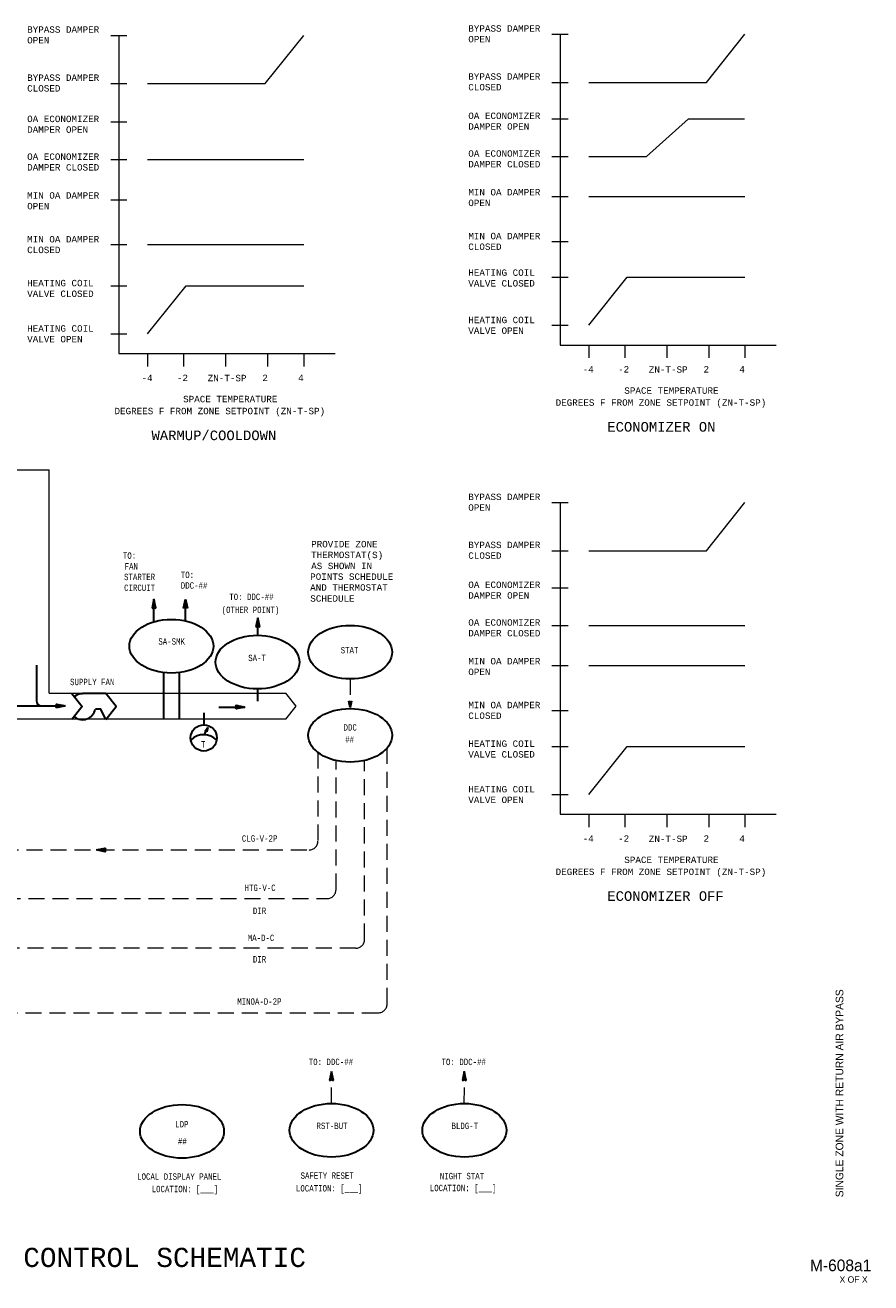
# Model space of a CAD drawing. Header units: inches. Extents: x 2.2 to 32.1, y 0.4 to 20.1.
# Tile 4 of 4: x 18.9 to 32.1, y 0.4 to 20.1. Entities that reach past the tile are written whole.
import ezdxf
from ezdxf.enums import TextEntityAlignment as Align

# ---------------------------------------------------------------- set-up
doc = ezdxf.new("R2010")
doc.units = ezdxf.units.IN
doc.header["$MEASUREMENT"] = 0
doc.linetypes.add('HIDDEN', pattern=[0.375, 0.25, -0.125])
for name, color, linetype, lineweight in [('G-ANNO-DATA', 7, 'Continuous', 0), ('M-ANNO-SYMB', 6, 'Continuous', 30), ('M-ANNO-TEXT', 2, 'Continuous', 30), ('M-DIAG-GRPH', 6, 'Continuous', 13), ('M-DIAG-INPD', 1, 'Continuous', 0)]:
    doc.layers.add(name, color=color, linetype=linetype, lineweight=lineweight)
doc.styles.add('CONTROLTXT', font='monotxt.shx')
doc.styles.add('Style-LOW_RES_FILLED', font='LOW_RES_FILLED.shx')

msp = doc.modelspace()

# ---------------------------------------------------------------- linework, layer by layer
at = {"layer": 'M-ANNO-SYMB', "linetype": 'Continuous'}
for p, q in [((20.953, 11.103), (20.923, 10.963)), ((20.925, 10.975), (20.971, 11.02)), ((20.926, 10.965), (20.973, 11.012)), ((20.928, 10.989), (20.969, 11.029)), ((20.93, 10.996), (20.949, 10.977)), ((20.931, 11.002), (20.967, 11.038)), ((20.932, 11.005), (20.963, 10.973)), ((20.934, 11.016), (20.965, 11.047)), ((20.934, 11.013), (20.983, 10.964)), ((20.936, 11.022), (20.98, 10.978)), ((20.937, 11.029), (20.963, 11.055)), ((20.937, 11.031), (20.977, 10.991)), ((20.939, 11.04), (20.974, 11.005)), ((20.94, 11.043), (20.961, 11.064)), ((20.941, 11.048), (20.971, 11.018)), ((20.943, 11.056), (20.959, 11.073)), ((20.943, 11.057), (20.968, 11.032)), ((20.945, 11.066), (20.965, 11.045)), ((20.946, 11.07), (20.958, 11.082)), ((20.947, 11.075), (20.962, 11.059)), ((20.947, 10.975), (20.974, 11.003)), ((20.949, 11.083), (20.956, 11.09)), ((20.949, 11.083), (20.96, 11.072)), ((20.95, 11.092), (20.957, 11.086)), ((20.951, 11.097), (20.954, 11.099)), ((20.952, 11.101), (20.954, 11.099)), ((20.983, 10.963), (20.953, 11.103)), ((20.958, 10.976), (20.976, 10.994)), ((21.414, 10.963), (21.444, 11.103)), ((21.464, 11.013), (21.415, 10.964)), ((21.462, 11.022), (21.418, 10.978)), ((21.46, 11.031), (21.42, 10.991)), ((21.439, 10.976), (21.421, 10.994)), ((21.458, 11.04), (21.423, 11.005)), ((21.451, 10.975), (21.423, 11.003)), ((21.472, 10.965), (21.425, 11.012)), ((21.456, 11.048), (21.426, 11.018)), ((21.472, 10.975), (21.427, 11.02)), ((21.454, 11.057), (21.429, 11.032)), ((21.469, 10.989), (21.429, 11.029)), ((21.466, 11.002), (21.43, 11.038)), ((21.452, 11.066), (21.432, 11.045)), ((21.463, 11.016), (21.432, 11.047)), ((21.46, 11.029), (21.434, 11.055)), ((21.466, 11.005), (21.434, 10.973)), ((21.451, 11.075), (21.435, 11.059)), ((21.457, 11.043), (21.436, 11.064)), ((21.449, 11.083), (21.438, 11.072)), ((21.455, 11.056), (21.438, 11.073)), ((21.452, 11.07), (21.44, 11.082)), ((21.447, 11.092), (21.441, 11.086)), ((21.449, 11.083), (21.442, 11.09)), ((21.444, 11.103), (21.474, 10.963)), ((21.445, 11.101), (21.444, 11.099)), ((21.446, 11.097), (21.444, 11.099)), ((21.467, 10.996), (21.448, 10.977)), ((20.923, 10.963), (20.953, 10.978)), ((20.924, 10.97), (20.928, 10.966)), ((20.926, 10.978), (20.935, 10.97)), ((20.928, 10.987), (20.942, 10.973)), ((20.953, 10.978), (20.983, 10.963)), ((20.965, 10.972), (20.978, 10.986)), ((20.972, 10.969), (20.98, 10.977)), ((20.979, 10.965), (20.982, 10.968)), ((21.444, 10.978), (21.414, 10.963)), ((21.418, 10.965), (21.415, 10.968)), ((21.425, 10.969), (21.417, 10.977)), ((21.432, 10.972), (21.419, 10.986)), ((21.474, 10.963), (21.444, 10.978)), ((21.469, 10.987), (21.455, 10.973)), ((21.471, 10.978), (21.462, 10.97)), ((21.473, 10.97), (21.469, 10.966)), ((22.575, 10.812), (22.545, 10.672)), ((22.605, 10.672), (22.575, 10.812)), ((22.545, 10.672), (22.575, 10.687)), ((22.546, 10.679), (22.55, 10.675)), ((22.548, 10.684), (22.593, 10.729)), ((22.548, 10.674), (22.595, 10.721)), ((22.548, 10.687), (22.557, 10.679)), ((22.55, 10.698), (22.591, 10.738)), ((22.55, 10.696), (22.564, 10.682)), ((22.552, 10.705), (22.571, 10.686)), ((22.553, 10.711), (22.589, 10.747)), ((22.554, 10.714), (22.585, 10.682)), ((22.556, 10.725), (22.587, 10.756)), ((22.556, 10.722), (22.605, 10.673)), ((22.558, 10.731), (22.602, 10.687)), ((22.559, 10.738), (22.585, 10.765)), ((22.56, 10.74), (22.599, 10.7)), ((22.561, 10.749), (22.596, 10.714)), ((22.562, 10.752), (22.583, 10.773)), ((22.563, 10.757), (22.593, 10.727)), ((22.565, 10.765), (22.582, 10.782)), ((22.565, 10.766), (22.59, 10.741)), ((22.567, 10.775), (22.588, 10.754)), ((22.569, 10.684), (22.597, 10.712)), ((22.575, 10.687), (22.605, 10.672)), ((22.58, 10.685), (22.598, 10.703)), ((22.587, 10.681), (22.6, 10.695)), ((22.594, 10.678), (22.602, 10.686)), ((22.601, 10.674), (22.604, 10.677)), ((19.118, 10.073), (19.118, 9.518)), ((21.102, 9.96), (21.102, 9.237)), ((21.345, 9.96), (21.345, 9.237)), ((22.569, 9.704), (22.569, 9.514)), ((18.582, 9.438), (19.565, 9.438)), ((19.425, 9.468), (19.565, 9.438)), ((19.44, 9.438), (19.425, 9.468)), ((19.565, 9.438), (19.425, 9.408)), ((19.425, 9.408), (19.44, 9.438)), ((19.475, 9.419), (19.426, 9.468)), ((19.426, 9.411), (19.473, 9.458)), ((19.427, 9.464), (19.43, 9.467)), ((19.43, 9.457), (19.438, 9.465)), ((19.434, 9.45), (19.447, 9.463)), ((19.466, 9.417), (19.435, 9.448)), ((19.449, 9.413), (19.435, 9.427)), ((19.437, 9.443), (19.456, 9.462)), ((19.437, 9.432), (19.465, 9.46)), ((19.437, 9.411), (19.482, 9.456)), ((19.457, 9.415), (19.438, 9.435)), ((19.484, 9.421), (19.439, 9.465)), ((19.45, 9.414), (19.491, 9.454)), ((19.492, 9.423), (19.453, 9.462)), ((19.464, 9.416), (19.499, 9.452)), ((19.501, 9.425), (19.466, 9.459)), ((19.477, 9.419), (19.508, 9.45)), ((19.51, 9.426), (19.48, 9.456)), ((19.491, 9.422), (19.517, 9.448)), ((19.519, 9.428), (19.493, 9.454)), ((19.504, 9.425), (19.526, 9.447)), ((19.527, 9.43), (19.507, 9.451)), ((19.518, 9.428), (19.534, 9.445)), ((19.536, 9.432), (19.52, 9.448)), ((19.531, 9.431), (19.543, 9.443)), ((19.545, 9.434), (19.534, 9.445)), ((19.545, 9.434), (19.552, 9.441)), ((19.554, 9.436), (19.547, 9.442)), ((19.558, 9.437), (19.561, 9.439)), ((19.562, 9.438), (19.561, 9.439)), ((22.246, 9.42), (22.231, 9.45)), ((22.231, 9.45), (22.371, 9.42)), ((22.281, 9.401), (22.232, 9.45)), ((22.233, 9.447), (22.236, 9.449)), ((22.233, 9.393), (22.28, 9.44)), ((22.237, 9.44), (22.245, 9.448)), ((22.24, 9.433), (22.253, 9.446)), ((22.273, 9.399), (22.241, 9.431)), ((22.243, 9.414), (22.271, 9.442)), ((22.243, 9.393), (22.288, 9.438)), ((22.244, 9.425), (22.262, 9.444)), ((22.29, 9.403), (22.246, 9.447)), ((22.257, 9.396), (22.297, 9.436)), ((22.299, 9.405), (22.259, 9.444)), ((22.27, 9.399), (22.306, 9.434)), ((22.308, 9.407), (22.273, 9.442)), ((22.284, 9.402), (22.315, 9.433)), ((22.316, 9.409), (22.286, 9.439)), ((22.297, 9.405), (22.323, 9.431)), ((22.325, 9.411), (22.3, 9.436)), ((22.311, 9.407), (22.332, 9.429)), ((22.334, 9.412), (22.313, 9.433)), ((22.324, 9.41), (22.341, 9.427)), ((22.342, 9.414), (22.327, 9.43)), ((22.338, 9.413), (22.349, 9.425)), ((22.351, 9.416), (22.34, 9.427)), ((22.351, 9.416), (22.358, 9.423)), ((22.36, 9.418), (22.354, 9.424)), ((19.431, 9.41), (19.427, 9.413)), ((19.44, 9.411), (19.431, 9.42)), ((21.733, 9.332), (21.733, 9.144)), ((21.966, 9.42), (22.371, 9.42)), ((22.231, 9.39), (22.246, 9.42)), ((22.371, 9.42), (22.231, 9.39)), ((22.238, 9.392), (22.234, 9.396)), ((22.246, 9.394), (22.237, 9.403)), ((22.255, 9.396), (22.241, 9.41)), ((22.264, 9.397), (22.244, 9.417)), ((22.365, 9.419), (22.367, 9.421)), ((22.369, 9.42), (22.367, 9.421)), ((21.751, 9.046), (21.792, 9.102)), ((21.768, 9.046), (21.751, 9.046)), ((21.783, 9.058), (21.752, 9.046)), ((21.757, 9.046), (21.755, 9.051)), ((21.784, 9.062), (21.756, 9.051)), ((21.761, 9.046), (21.758, 9.054)), ((21.785, 9.066), (21.76, 9.057)), ((21.765, 9.046), (21.76, 9.058)), ((21.782, 9.054), (21.762, 9.046)), ((21.77, 9.044), (21.763, 9.061)), ((21.786, 9.071), (21.764, 9.062)), ((21.777, 9.035), (21.766, 9.065)), ((21.787, 9.075), (21.767, 9.068)), ((21.779, 9.039), (21.768, 9.068)), ((21.778, 9.034), (21.768, 9.046)), ((21.781, 9.049), (21.769, 9.045)), ((21.788, 9.079), (21.771, 9.073)), ((21.781, 9.046), (21.771, 9.072)), ((21.78, 9.045), (21.771, 9.042)), ((21.782, 9.052), (21.773, 9.075)), ((21.779, 9.041), (21.774, 9.039)), ((21.788, 9.083), (21.775, 9.078)), ((21.783, 9.059), (21.776, 9.079)), ((21.779, 9.037), (21.776, 9.036)), ((21.792, 9.102), (21.778, 9.034)), ((21.785, 9.066), (21.778, 9.082)), ((21.789, 9.088), (21.779, 9.084)), ((21.786, 9.072), (21.781, 9.086)), ((21.79, 9.092), (21.783, 9.089)), ((21.788, 9.079), (21.783, 9.089)), ((21.789, 9.085), (21.786, 9.093)), ((20.058, 7.19), (20.198, 7.22)), ((20.198, 7.16), (20.058, 7.19)), ((20.061, 7.19), (20.062, 7.189)), ((20.065, 7.191), (20.063, 7.189)), ((20.07, 7.192), (20.076, 7.186)), ((20.078, 7.194), (20.071, 7.187)), ((20.078, 7.194), (20.089, 7.183)), ((20.092, 7.197), (20.08, 7.185)), ((20.087, 7.196), (20.103, 7.18)), ((20.105, 7.2), (20.089, 7.183)), ((20.096, 7.198), (20.116, 7.177)), ((20.119, 7.203), (20.097, 7.181)), ((20.105, 7.2), (20.13, 7.174)), ((20.132, 7.206), (20.106, 7.179)), ((20.113, 7.201), (20.143, 7.171)), ((20.146, 7.208), (20.115, 7.178)), ((20.122, 7.203), (20.157, 7.169)), ((20.159, 7.211), (20.124, 7.176)), ((20.131, 7.205), (20.17, 7.166)), ((20.173, 7.214), (20.132, 7.174)), ((20.139, 7.207), (20.184, 7.163)), ((20.186, 7.217), (20.141, 7.172)), ((20.148, 7.209), (20.197, 7.16)), ((20.197, 7.217), (20.15, 7.17)), ((20.157, 7.211), (20.188, 7.18)), ((20.186, 7.196), (20.159, 7.168)), ((20.166, 7.213), (20.185, 7.193)), ((20.186, 7.185), (20.167, 7.166)), ((20.174, 7.215), (20.189, 7.2)), ((20.189, 7.178), (20.176, 7.164)), ((20.198, 7.22), (20.183, 7.19)), ((20.183, 7.216), (20.192, 7.208)), ((20.183, 7.19), (20.198, 7.16)), ((20.193, 7.171), (20.185, 7.163)), ((20.192, 7.218), (20.196, 7.215)), ((20.196, 7.163), (20.194, 7.161)), ((23.724, 3.731), (23.694, 3.591)), ((23.754, 3.591), (23.724, 3.731)), ((25.799, 3.731), (25.769, 3.591)), ((25.829, 3.591), (25.799, 3.731)), ((23.694, 3.591), (23.724, 3.606)), ((23.696, 3.597), (23.699, 3.593)), ((23.697, 3.602), (23.742, 3.648)), ((23.697, 3.592), (23.744, 3.639)), ((23.697, 3.606), (23.706, 3.597)), ((23.699, 3.614), (23.713, 3.6)), ((23.7, 3.616), (23.74, 3.656)), ((23.701, 3.623), (23.721, 3.604)), ((23.702, 3.629), (23.738, 3.665)), ((23.703, 3.632), (23.734, 3.601)), ((23.705, 3.643), (23.736, 3.674)), ((23.705, 3.641), (23.754, 3.592)), ((23.707, 3.649), (23.751, 3.605)), ((23.708, 3.656), (23.734, 3.683)), ((23.709, 3.658), (23.748, 3.619)), ((23.711, 3.67), (23.733, 3.691)), ((23.711, 3.667), (23.745, 3.632)), ((23.712, 3.676), (23.742, 3.646)), ((23.714, 3.683), (23.731, 3.7)), ((23.714, 3.684), (23.74, 3.659)), ((23.716, 3.693), (23.737, 3.673)), ((23.717, 3.697), (23.729, 3.709)), ((23.718, 3.702), (23.734, 3.686)), ((23.718, 3.603), (23.746, 3.63)), ((23.72, 3.71), (23.727, 3.718)), ((23.72, 3.711), (23.731, 3.7)), ((23.722, 3.719), (23.728, 3.713)), ((23.723, 3.724), (23.725, 3.726)), ((23.724, 3.728), (23.725, 3.727)), ((23.724, 3.606), (23.754, 3.591)), ((23.729, 3.603), (23.748, 3.622)), ((23.736, 3.6), (23.749, 3.613)), ((23.743, 3.596), (23.751, 3.604)), ((23.75, 3.593), (23.753, 3.595)), ((25.769, 3.591), (25.799, 3.606)), ((25.77, 3.597), (25.774, 3.593)), ((25.771, 3.602), (25.816, 3.648)), ((25.771, 3.592), (25.818, 3.639)), ((25.772, 3.606), (25.781, 3.597)), ((25.774, 3.616), (25.815, 3.656)), ((25.774, 3.614), (25.788, 3.6)), ((25.776, 3.623), (25.795, 3.604)), ((25.777, 3.629), (25.813, 3.665)), ((25.778, 3.632), (25.809, 3.601)), ((25.779, 3.641), (25.828, 3.592)), ((25.78, 3.643), (25.811, 3.674)), ((25.781, 3.649), (25.826, 3.605)), ((25.783, 3.656), (25.809, 3.683)), ((25.783, 3.658), (25.823, 3.619)), ((25.785, 3.667), (25.82, 3.632)), ((25.786, 3.67), (25.807, 3.691)), ((25.787, 3.676), (25.817, 3.646)), ((25.789, 3.683), (25.805, 3.7)), ((25.789, 3.684), (25.814, 3.659)), ((25.791, 3.697), (25.803, 3.709)), ((25.791, 3.693), (25.811, 3.673)), ((25.793, 3.702), (25.808, 3.686)), ((25.793, 3.603), (25.82, 3.63)), ((25.794, 3.71), (25.801, 3.718)), ((25.794, 3.711), (25.805, 3.7)), ((25.796, 3.719), (25.802, 3.713)), ((25.797, 3.724), (25.8, 3.726)), ((25.798, 3.728), (25.8, 3.727)), ((25.799, 3.606), (25.829, 3.591)), ((25.804, 3.603), (25.822, 3.622)), ((25.811, 3.6), (25.824, 3.613)), ((25.818, 3.596), (25.826, 3.604)), ((25.825, 3.593), (25.828, 3.595))]:
    msp.add_line(p, q, dxfattribs=at)
at = {"layer": 'M-ANNO-SYMB'}
for p, q in [((20.953, 10.751), (20.953, 11.038)), ((21.444, 10.764), (21.444, 11.038)), ((22.575, 10.54), (22.575, 10.674)), ((24.017, 9.415), (23.997, 9.51)), ((23.997, 9.51), (24.017, 9.5)), ((23.997, 9.506), (24, 9.508)), ((23.998, 9.509), (24.03, 9.477)), ((23.998, 9.502), (24.029, 9.471)), ((23.999, 9.5), (24.005, 9.506)), ((24, 9.494), (24.01, 9.503)), ((24, 9.493), (24.028, 9.465)), ((24.001, 9.488), (24.014, 9.501)), ((24.002, 9.484), (24.026, 9.459)), ((24.003, 9.482), (24.024, 9.503)), ((24.004, 9.476), (24.037, 9.509)), ((24.004, 9.474), (24.025, 9.453)), ((24.005, 9.47), (24.035, 9.5)), ((24.006, 9.464), (24.033, 9.491)), ((24.006, 9.465), (24.024, 9.447)), ((24.008, 9.458), (24.031, 9.482)), ((24.008, 9.456), (24.023, 9.441)), ((24.009, 9.452), (24.029, 9.473)), ((24.01, 9.446), (24.027, 9.463)), ((24.01, 9.447), (24.021, 9.435)), ((24.011, 9.44), (24.025, 9.454)), ((24.012, 9.438), (24.02, 9.43)), ((24.013, 9.502), (24.032, 9.483)), ((24.013, 9.434), (24.023, 9.445)), ((24.014, 9.428), (24.021, 9.436)), ((24.014, 9.428), (24.019, 9.424)), ((24.015, 9.422), (24.019, 9.427)), ((24.037, 9.51), (24.017, 9.415)), ((24.017, 9.5), (24.037, 9.51)), ((24.02, 9.501), (24.033, 9.489)), ((24.025, 9.504), (24.034, 9.495)), ((24.03, 9.506), (24.035, 9.501)), ((24.035, 9.509), (24.037, 9.507)), ((24.016, 9.419), (24.018, 9.418)), ((24.017, 9.416), (24.018, 9.418)), ((21.74, 8.986), (21.765, 9.04))]:
    msp.add_line(p, q, dxfattribs=at)
at = {"layer": 'M-ANNO-SYMB', "linetype": 'Continuous', "flags": 128}
for points in [[(19.671, 9.63), (19.833, 9.427), (19.671, 9.224)], [(20.203, 9.224), (20.365, 9.427), (20.203, 9.63), (19.838, 9.63)], [(20.203, 9.224), (20.122, 9.386), (20.041, 9.386)]]:
    msp.add_lwpolyline(points, dxfattribs=at)
at = {"layer": 'M-ANNO-SYMB'}
msp.add_circle((21.731, 8.939), 0.205, dxfattribs=at)
at = {"layer": 'M-ANNO-SYMB', "linetype": 'Continuous'}
for centre, radius, start, end in [((19.837, 9.426), 0.202, 90, 128.7046), ((19.199, 9.518), 0.081, 180, 270), ((19.837, 9.426), 0.203, 231.2954, 348.4654)]:
    msp.add_arc(centre, radius, start, end, dxfattribs=at)
at = {"layer": 'M-ANNO-SYMB'}
msp.add_arc((21.731, 8.705), 0.284, 44.3692, 134.3247, dxfattribs=at)
for centre in [(21.225, 10.37), (24.017, 10.277), (22.569, 10.122), (24.017, 8.979), (21.391, 2.798), (23.726, 2.814), (25.8, 2.814)]:
    msp.add_ellipse(centre, major_axis=(0.655, 0), ratio=0.638644, dxfattribs=at)
at = {"layer": 'M-DIAG-GRPH', "linetype": 'Continuous'}
for p, q in [((20.28, 19.904), (20.53, 19.904)), ((20.405, 19.904), (20.405, 14.938)), ((27.168, 19.922), (27.418, 19.922)), ((27.293, 19.922), (27.293, 15.071)), ((20.28, 19.154), (20.53, 19.154)), ((27.168, 19.171), (27.418, 19.171)), ((20.28, 18.552), (20.53, 18.552)), ((27.168, 18.601), (27.418, 18.601)), ((20.28, 17.966), (20.53, 17.966)), ((27.168, 18.015), (27.418, 18.015)), ((20.28, 17.339), (20.53, 17.339)), ((27.168, 17.388), (27.418, 17.388)), ((27.168, 16.689), (27.418, 16.689)), ((27.293, 16.689), (27.293, 16.536)), ((20.28, 16.64), (20.53, 16.64)), ((27.168, 16.13), (27.418, 16.13)), ((20.28, 15.997), (20.53, 15.997)), ((27.168, 15.38), (27.418, 15.38)), ((20.28, 15.247), (20.53, 15.247)), ((20.405, 14.938), (23.78, 14.938)), ((20.853, 14.938), (20.853, 14.738)), ((21.415, 14.938), (21.415, 14.738)), ((22.072, 14.938), (22.072, 14.738)), ((22.728, 14.938), (22.728, 14.738)), ((23.291, 14.938), (23.291, 14.738)), ((27.293, 15.071), (30.669, 15.071)), ((27.741, 15.071), (27.741, 14.871)), ((28.304, 15.071), (28.304, 14.871)), ((28.96, 15.071), (28.96, 14.871)), ((29.617, 15.071), (29.617, 14.871)), ((30.179, 15.071), (30.179, 14.871)), ((27.168, 12.611), (27.418, 12.611)), ((27.293, 12.611), (27.293, 7.746)), ((27.168, 11.861), (27.418, 11.861)), ((27.168, 11.281), (27.418, 11.281)), ((27.168, 10.695), (27.418, 10.695)), ((27.168, 10.068), (27.418, 10.068)), ((27.168, 9.369), (27.418, 9.369)), ((27.293, 9.369), (27.293, 9.06)), ((27.168, 8.805), (27.418, 8.805)), ((27.168, 8.055), (27.418, 8.055)), ((27.293, 7.746), (30.669, 7.746)), ((27.741, 7.746), (27.741, 7.546)), ((28.304, 7.746), (28.304, 7.546)), ((28.96, 7.746), (28.96, 7.546)), ((29.617, 7.746), (29.617, 7.546)), ((30.179, 7.746), (30.179, 7.546))]:
    msp.add_line(p, q, dxfattribs=at)
at = {"layer": 'M-DIAG-GRPH'}
for p, q in [((22.689, 19.154), (23.291, 19.904)), ((29.578, 19.171), (30.179, 19.922)), ((20.853, 19.154), (22.689, 19.154)), ((27.741, 19.171), (29.578, 19.171)), ((28.642, 18.015), (29.299, 18.601)), ((29.299, 18.601), (30.176, 18.601)), ((20.853, 17.966), (23.291, 17.966)), ((27.741, 18.015), (28.642, 18.015)), ((27.741, 17.388), (30.179, 17.388)), ((20.853, 16.64), (23.291, 16.64)), ((27.741, 15.38), (28.343, 16.13)), ((28.343, 16.13), (30.179, 16.13)), ((20.853, 15.247), (21.454, 15.997)), ((21.454, 15.997), (23.291, 15.997)), ((29.578, 11.861), (30.179, 12.611)), ((27.741, 11.861), (29.578, 11.861)), ((27.741, 10.695), (30.179, 10.695)), ((27.741, 10.068), (30.179, 10.068)), ((27.741, 8.055), (28.343, 8.805)), ((28.343, 8.805), (30.179, 8.805))]:
    msp.add_line(p, q, dxfattribs=at)
at = {"layer": 'M-DIAG-GRPH', "linetype": 'HIDDEN'}
for p, q in [((24.017, 9.859), (24.017, 9.411)), ((23.512, 8.713), (23.512, 7.326)), ((24.593, 4.786), (24.593, 8.78)), ((23.796, 6.57), (23.796, 8.585)), ((24.24, 5.793), (24.24, 8.586)), ((17.089, 7.19), (23.375, 7.19)), ((13.368, 6.432), (23.658, 6.432)), ((24.103, 5.656), (8.39, 5.656)), ((6.573, 4.648), (24.455, 4.648))]:
    msp.add_line(p, q, dxfattribs=at)
at = {"layer": 'M-DIAG-GRPH', "color": 6, "linetype": 'Continuous'}
msp.add_line((23.013, 9.231), (9.083, 9.231), dxfattribs=at)
at = {"layer": 'M-DIAG-GRPH', "color": 6, "linetype": 'HIDDEN'}
for p, q in [((23.724, 3.232), (23.728, 3.649)), ((25.799, 3.232), (25.802, 3.649))]:
    msp.add_line(p, q, dxfattribs=at)
at = {"layer": 'M-DIAG-GRPH', "color": 6, "linetype": 'Continuous', "flags": 128}
for points in [[(10.171, 13.125), (19.315, 13.125)], [(19.315, 9.639), (19.315, 13.125)], [(19.315, 9.639), (23.013, 9.639)], [(23.013, 9.231), (23.013, 9.231), (23.175, 9.435), (23.013, 9.639)]]:
    msp.add_lwpolyline(points, dxfattribs=at)
at = {"layer": 'M-DIAG-GRPH', "linetype": 'HIDDEN'}
for centre in [(23.375, 7.327), (23.658, 6.57), (24.103, 5.793), (24.455, 4.786)]:
    msp.add_arc(centre, 0.138, 270, 0, dxfattribs=at)

# ---------------------------------------------------------------- texts
at = {"layer": 'G-ANNO-DATA', "color": 7, "linetype": 'Continuous', "lineweight": 0, "style": 'Style-LOW_RES_FILLED'}
msp.add_text('SINGLE ZONE WITH RETURN AIR BYPASS', height=0.12, rotation=90, dxfattribs=at).set_placement((31.657, 3.392), align=Align.MIDDLE_CENTER)
msp.add_text('M-608a1', height=0.1815, dxfattribs=at).set_placement((31.675, 0.706), align=Align.MIDDLE_CENTER)
msp.add_text('X OF X', height=0.1, dxfattribs=at).set_placement((31.658, 0.535), align=Align.TOP_LEFT)
at = {"layer": 'M-ANNO-TEXT', "linetype": 'Continuous', "style": 'CONTROLTXT'}
for s, height, p in [('ZN-T-SP', 0.1, (28.983, 14.689)), ('ZN-T-SP', 0.1, (22.095, 14.556)), ('SPACE TEMPERATURE', 0.10003, (29.033, 14.36)), ('SPACE TEMPERATURE', 0.10003, (22.144, 14.228)), ('ZN-T-SP', 0.1, (28.983, 7.364)), ('SPACE TEMPERATURE', 0.10003, (29.033, 7.036))]:
    msp.add_text(s, height=height, dxfattribs=at).set_placement(p, align=Align.MIDDLE_CENTER)
at = {"layer": 'M-ANNO-TEXT', "style": 'CONTROLTXT'}
for s, height, p in [('WARMUP/COOLDOWN', 0.15004, (20.915, 13.586)), ('ECONOMIZER ON', 0.15004, (28.032, 13.719)), ('PROVIDE ZONE ', 0.1, (23.407, 11.914)), ('THERMOSTAT(S)', 0.1, (23.407, 11.745)), ('AS SHOWN IN ', 0.1, (23.408, 11.573)), ('POINTS SCHEDULE', 0.1, (23.392, 11.406)), ('AND THERMOSTAT', 0.1, (23.392, 11.237)), ('SCHEDULE', 0.1, (23.394, 11.065)), ('ECONOMIZER OFF', 0.15004, (28.032, 6.395)), ('SINGLE ZONE WITH RETURN AIR BYPASS CONTROL SCHEMATIC', 0.3, (9.825, 0.68))]:
    msp.add_text(s, height=height, dxfattribs=at).set_placement(p)
at = {"layer": 'M-ANNO-TEXT', "style": 'CONTROLTXT', "width": 0.8}
for s, p in [('TO:', (20.468, 11.734)), ('FAN', (20.495, 11.567)), ('STARTER', (20.486, 11.401)), ('TO:', (21.372, 11.435)), ('CIRCUIT', (20.486, 11.232)), ('DDC-##', (21.372, 11.268)), ('TO: DDC-##', (22.129, 11.091)), ('(OTHER POINT)', (22.01, 10.888)), ('T', (21.687, 8.789)), ('SAFETY RESET', (23.242, 2.057))]:
    msp.add_text(s, height=0.1, dxfattribs=at).set_placement(p)
at = {"layer": 'M-ANNO-TEXT', "linetype": 'Continuous', "style": 'CONTROLTXT', "width": 0.8}
for s, p in [('SA-SMK', (21.229, 10.394)), ('SA-T', (22.563, 10.137)), ('STAT', (24.007, 10.258)), ('SUPPLY FAN', (19.989, 9.762)), ('DDC', (24.017, 9.052)), ('##', (24.008, 8.863)), ('CLG-V-2P', (22.603, 7.319)), ('HTG-V-C', (22.611, 6.55)), ('MA-D-C', (22.625, 5.768)), ('MINOA-D-2P', (22.599, 4.774)), ('TO: DDC-##', (23.716, 3.832)), ('TO: DDC-##', (25.79, 3.832)), ('LDP', (21.388, 2.859)), ('RST-BUT', (23.733, 2.834)), ('BLDG-T', (25.807, 2.834)), ('##', (21.396, 2.593))]:
    msp.add_text(s, height=0.1, dxfattribs=at).set_placement(p, align=Align.CENTER)
for s, p in [('DIR', (22.498, 6.19)), ('DIR', (22.498, 5.433)), ('LOCAL DISPLAY PANEL', (20.69, 2.042)), ('LOCATION: [___]', (23.17, 1.859)), ('LOCATION: [___]', (25.26, 1.864)), ('NIGHT STAT', (25.416, 2.05)), ('LOCATION: [___]', (20.917, 1.848))]:
    msp.add_text(s, height=0.1, dxfattribs=at).set_placement(p)
at = {"layer": 'M-ANNO-TEXT', "char_height": 0.1, "attachment_point": 1, "style": 'CONTROLTXT'}
for s, insert, width in [('BYPASS DAMPER OPEN', (18.973, 20.045), 1.3071), ('BYPASS DAMPER OPEN', (25.861, 20.062), 1.3071), ('BYPASS DAMPER CLOSED', (18.973, 19.294), 1.3071), ('BYPASS DAMPER CLOSED', (25.861, 19.312), 1.3071), ('OA ECONOMIZER DAMPER OPEN', (18.973, 18.65), 1.3071), ('OA ECONOMIZER DAMPER OPEN', (25.861, 18.699), 1.3071), ('OA ECONOMIZER DAMPER CLOSED', (18.973, 18.061), 1.3071), ('OA ECONOMIZER DAMPER CLOSED', (25.861, 18.11), 1.3071), ('MIN OA DAMPER OPEN', (25.861, 17.506), 1.3071), ('MIN OA DAMPER OPEN', (18.973, 17.456), 1.3071), ('MIN OA DAMPER CLOSED', (18.973, 16.772), 1.3071), ('MIN OA DAMPER CLOSED', (25.861, 16.822), 1.3071), ('HEATING COIL VALVE CLOSED', (25.861, 16.251), 1.30712), ('HEATING COIL VALVE CLOSED', (18.973, 16.088), 1.30712), ('HEATING COIL VALVE OPEN', (25.861, 15.512), 1.30712), ('HEATING COIL VALVE OPEN', (18.973, 15.38), 1.30712), ('BYPASS DAMPER OPEN', (25.861, 12.751), 1.3071), ('BYPASS DAMPER CLOSED', (25.861, 12.001), 1.3071), ('OA ECONOMIZER DAMPER OPEN', (25.861, 11.379), 1.3071), ('OA ECONOMIZER DAMPER CLOSED', (25.861, 10.79), 1.3071), ('MIN OA DAMPER OPEN', (25.861, 10.186), 1.3071), ('MIN OA DAMPER CLOSED', (25.861, 9.502), 1.3071), ('HEATING COIL VALVE CLOSED', (25.861, 8.899), 1.30712), ('HEATING COIL VALVE OPEN', (25.861, 8.188), 1.30712)]:
    msp.add_mtext(s, dxfattribs=dict(at, insert=insert, width=width))
at = {"layer": 'M-DIAG-INPD', "linetype": 'Continuous', "style": 'CONTROLTXT'}
for s, p in [('-4', (27.734, 14.692)), ('-2', (28.286, 14.692)), ('2', (29.577, 14.692)), ('4', (30.136, 14.692)), ('-4', (20.845, 14.559)), ('-2', (21.398, 14.559)), ('2', (22.688, 14.559)), ('4', (23.247, 14.559)), ('DEGREES F FROM ZONE SETPOINT (ZN-T-SP)', (28.869, 14.173)), ('DEGREES F FROM ZONE SETPOINT (ZN-T-SP)', (21.981, 14.041)), ('-4', (27.734, 7.368)), ('-2', (28.286, 7.368)), ('2', (29.577, 7.368)), ('4', (30.136, 7.368)), ('DEGREES F FROM ZONE SETPOINT (ZN-T-SP)', (28.869, 6.849))]:
    msp.add_text(s, height=0.1, dxfattribs=at).set_placement(p, align=Align.MIDDLE_CENTER)

doc.saveas('drawing.dxf')
